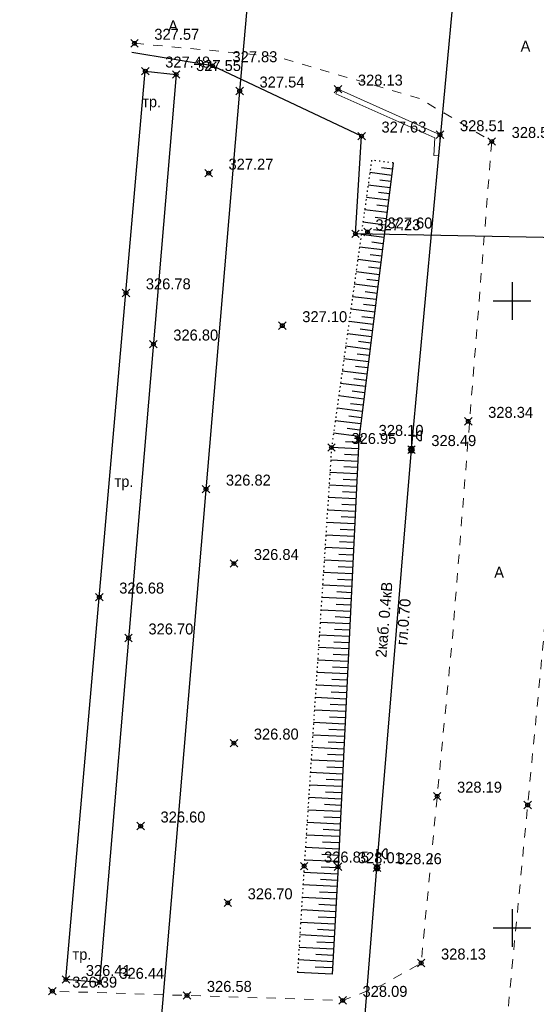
# Model space of a CAD drawing. Header units: metres. Extents: x 707528 to 709248, y 4308395 to 4311045.
# Tile 72 of 104: x 708239 to 708280, y 4310039 to 4310118. Entities that reach past the tile are written whole.
import ezdxf

# ---------------------------------------------------------------- set-up
doc = ezdxf.new("R2010")
doc.units = ezdxf.units.M
doc.header["$LTSCALE"] = 0.5
doc.header["$PDMODE"] = 35
doc.header["$PDSIZE"] = 0.3
for name, pattern in [('Auto_Street_NotBorder_Line_m1', [3, 1.5, -1.5]), ('ДОРОГИ_СТРОЯЩ', [9, 8, -1]), ('Контура низ откосов  Штриховая 0.1-0.5 - - - - - - -', [0.6, 0.1, -0.5])]:
    doc.linetypes.add(name, pattern=pattern)
for name, color, linetype in [('(001) Сетка', 92, 'Continuous'), ('(004) Точки рельефа', 7, 'Continuous'), ('(013) Газ', 30, 'ИК_Газопровод -------г--------'), ('(016) Кабель', 1, 'Continuous'), ('(019) Связь', 3, 'ИК_КАБ_СВЯЗИ'), ('(022) Возд. Линии', 7, 'Continuous'), ('(025) Дорога', 7, 'Continuous'), ('(035) Откосы', 7, 'Continuous')]:
    doc.layers.add(name, color=color, linetype=linetype)
doc.layers.add('AUTO#_ROADS_EXIST_L', color=7, linetype='Continuous', lineweight=15, true_color=0x000000)
doc.styles.add('BM-431', font='txt')
doc.styles.add('D-431', font='txt')
doc.styles.add('S', font='txtwr', dxfattribs={"oblique": 15})
doc.styles.get("Standard").update_dxf_attribs({"font": 'txt.shx'})
doc.linetypes.add('GAZ_VOZDUSH', pattern='A,1,-2,["~",Standard,S=3,R=0,X=-1.5,Y=-1.5],-1,10', length=14)
doc.linetypes.add('ИК_Газопровод -------г--------', pattern='A,9,-0.6,["Г",Standard,S=1.2,R=0,X=0,Y=-0.6],-1.2', length=10.8)
doc.linetypes.add('ИК_КАБ_СВЯЗИ', pattern='A,4,["o",Standard,S=0.5,R=0,X=0,Y=-0.125],4,-2', length=10)
doc.linetypes.add('ИК_Э_КАБ_НН', pattern='A,8,-2,["<",Standard,S=1,R=0,X=0,Y=-0.5],8,[">",Standard,S=1,R=0,X=-0.5,Y=-0.5],-2', length=20)

# ---------------------------------------------------------------- blocks, each defined once
blk = doc.blocks.new('U1111')
for p, q in [((0.1, 0.45), (0.1, 2.95)), ((0.1, 2.2), (0.85, 2.2)), ((1.28934, 2.95), (0.85, 2.51066)), ((0.85, 2.51066), (0.85, 1.88934)), ((0.85, 1.88934), (1.28934, 1.45)), ((1.6, 2.95), (1.28934, 2.95)), ((1.6, 2.95), (1.6, 1.45)), ((0, 0.05), (0.1, 0.05)), ((0, -0.05), (0, 0.05)), ((0.1, 0.05), (0.1, -0.05)), ((1.28934, 1.45), (1.6, 1.45)), ((0.1, -0.05), (0, -0.05))]:
    blk.add_line(p, q)
blk.add_lwpolyline([(0.55, 0), (0.3, 0.433013), (-0.2, 0.433013), (-0.45, 0), (-0.2, -0.433013), (0.3, -0.433013)], close=True)
at = {"color": 4, "style": 'S', "oblique": 15}
blk.add_attdef('Z', (1.142936, -1.391276), '', height=2, dxfattribs=at)
blk = doc.blocks.new('Setka')
at = {"layer": '(001) Сетка'}
for p, q in [((0, 1.5), (0, -1.5)), ((-1.5, 0), (1.5, 0))]:
    blk.add_line(p, q, dxfattribs=at)

msp = doc.modelspace()

# ---------------------------------------------------------------- linework, layer by layer
at = {"layer": '(013) Газ', "linetype": 'GAZ_VOZDUSH', "elevation": 324.816, "flags": 128}
msp.add_lwpolyline([(708309.527, 4310099.735), (708265.98, 4310100.589), (708266.462, 4310108.376), (708254.581, 4310113.989), (708248.148, 4310115.033)], dxfattribs=at)
at = {"layer": '(016) Кабель', "linetype": 'ИК_Э_КАБ_НН', "elevation": 325.652, "flags": 128}
msp.add_lwpolyline([(708148.162, 4308651.703), (708151.497, 4308692.413), (708155.946, 4308744.121), (708160.092, 4308792.083), (708165.82, 4308866.029), (708169.045, 4308905.959), (708172.399, 4308947.612), (708175.762, 4308988.142), (708178.982, 4309025.586), (708182.201, 4309063.201), (708185.813, 4309103.866), (708189.128, 4309144.32), (708192.281, 4309183.205), (708195.859, 4309224.798), (708198.741, 4309260.796), (708202.87, 4309309.735), (708206.45, 4309354.347), (708209.623, 4309392.715), (708213.998, 4309431.241), (708217.888, 4309470.551), (708222.285, 4309519.973), (708227.646, 4309584.985), (708230.7, 4309620.035), (708233.599, 4309650.662), (708236.608, 4309686.642), (708239.917, 4309725.258), (708242.964, 4309758.871), (708245.88, 4309791.491), (708249.037, 4309830.224), (708251.639, 4309862.09), (708254.553, 4309895.438), (708258.525, 4309939.873), (708262.105, 4309983.745), (708265.007, 4310017.023), (708267.691, 4310050.026), (708270.438, 4310083.372), (708274.286, 4310124.617), (708277.622, 4310164.745), (708280.245, 4310192.848), (708282.134, 4310214.069), (708285.192, 4310249.54), (708287.519, 4310279.257), (708289.716, 4310303.87), (708292.577, 4310337.274), (708295.609, 4310373.419), (708298.169, 4310403.778), (708301.105, 4310436.102), (708303.908, 4310468.222), (708306.247, 4310494.557), (708309.271, 4310529.231), (708312.329, 4310564.702), (708314.656, 4310594.419), (708316.853, 4310619.032), (708319.714, 4310652.436), (708322.746, 4310688.581), (708325.306, 4310718.94), (708328.242, 4310751.264), (708331.045, 4310783.384), (708331.607, 4310789.716)], dxfattribs=at)
at = {"layer": '(019) Связь', "elevation": 324.516, "flags": 128}
msp.add_lwpolyline([(708317.145, 4310790.996), (708301.016, 4310609.687), (708256.741, 4310111.973), (708241.57, 4309932.293), (708189.214, 4309312.333), (708166.334, 4308981.07), (708160.318, 4308915.535), (708146.619, 4308758.228), (708137.034, 4308632.496), (708137.034, 4308632.496), (708137.034, 4308632.496), (708136.895, 4308567.223), (708136.888, 4308563.897)], dxfattribs=at)
at = {"layer": '(025) Дорога', "elevation": -0.295, "flags": 128}
msp.add_lwpolyline([(708249.221, 4310113.562), (708251.681, 4310113.288), (708245.563, 4310040.882), (708242.89, 4310041.108), (708249.221, 4310113.562)], dxfattribs=at)
at = {"layer": '(035) Откосы'}
for p, q in [((708268.869, 4310105.248, 327.807), (708267.121, 4310105.466, 327.807)), ((708268.931, 4310105.743, 327.807), (708268.061, 4310105.852, 327.807)), ((708268.745, 4310104.257, 327.807), (708266.983, 4310104.477, 327.807)), ((708268.807, 4310104.752, 327.807), (708267.93, 4310104.862, 327.807)), ((708268.683, 4310103.761, 327.807), (708267.799, 4310103.872, 327.807)), ((708268.621, 4310103.265, 327.807), (708266.846, 4310103.487, 327.807)), ((708268.559, 4310102.77, 327.807), (708267.668, 4310102.881, 327.807)), ((708268.497, 4310102.274, 327.807), (708266.708, 4310102.498, 327.807)), ((708268.374, 4310101.283, 327.807), (708266.57, 4310101.509, 327.807)), ((708268.435, 4310101.779, 327.807), (708267.537, 4310101.891, 327.807)), ((708268.25, 4310100.292, 327.807), (708266.432, 4310100.519, 327.807)), ((708268.312, 4310100.787, 327.807), (708267.406, 4310100.901, 327.807)), ((708268.188, 4310099.796, 327.807), (708267.276, 4310099.91, 327.807)), ((708268.126, 4310099.301, 327.807), (708266.295, 4310099.53, 327.807)), ((708268.064, 4310098.805, 327.807), (708267.145, 4310098.92, 327.807)), ((708268.002, 4310098.31, 327.807), (708266.157, 4310098.54, 327.807)), ((708267.878, 4310097.318, 327.807), (708266.019, 4310097.551, 327.807)), ((708267.94, 4310097.814, 327.807), (708267.014, 4310097.93, 327.807)), ((708267.754, 4310096.327, 327.807), (708265.881, 4310096.561, 327.807)), ((708267.816, 4310096.823, 327.807), (708266.883, 4310096.939, 327.807)), ((708267.692, 4310095.832, 327.807), (708266.752, 4310095.949, 327.807)), ((708267.63, 4310095.336, 327.807), (708265.744, 4310095.572, 327.807)), ((708267.568, 4310094.84, 327.807), (708266.621, 4310094.959, 327.807)), ((708267.506, 4310094.345, 327.807), (708265.606, 4310094.582, 327.807)), ((708267.382, 4310093.354, 327.807), (708265.468, 4310093.593, 327.807)), ((708267.444, 4310093.849, 327.807), (708266.491, 4310093.968, 327.807)), ((708267.258, 4310092.363, 327.807), (708265.33, 4310092.604, 327.807)), ((708267.32, 4310092.858, 327.807), (708266.36, 4310092.978, 327.807)), ((708267.196, 4310091.867, 327.807), (708266.229, 4310091.988, 327.807)), ((708267.134, 4310091.371, 327.807), (708265.193, 4310091.614, 327.807)), ((708267.072, 4310090.876, 327.807), (708266.098, 4310090.998, 327.807)), ((708267.01, 4310090.38, 327.807), (708265.055, 4310090.625, 327.807)), ((708266.886, 4310089.389, 327.807), (708264.917, 4310089.635, 327.807)), ((708266.948, 4310089.885, 327.807), (708265.967, 4310090.007, 327.807)), ((708266.763, 4310088.398, 327.807), (708264.779, 4310088.646, 327.807)), ((708266.825, 4310088.893, 327.807), (708265.836, 4310089.017, 327.807)), ((708266.701, 4310087.902, 327.807), (708265.706, 4310088.027, 327.807)), ((708266.639, 4310087.407, 327.807), (708264.642, 4310087.656, 327.807)), ((708266.515, 4310086.415, 327.807), (708264.504, 4310086.667, 327.807)), ((708266.577, 4310086.911, 327.807), (708265.575, 4310087.036, 327.807)), ((708266.391, 4310085.424, 327.807), (708264.366, 4310085.677, 327.807)), ((708266.453, 4310085.92, 327.807), (708265.444, 4310086.046, 327.807)), ((708266.329, 4310084.929, 327.807), (708265.313, 4310085.056, 327.807)), ((708266.267, 4310084.433, 327.807), (708264.228, 4310084.688, 327.807)), ((708266.224, 4310083.936, 327.807), (708265.181, 4310083.986, 327.807)), ((708266.2, 4310083.437, 327.807), (708264.068, 4310083.54, 327.807)), ((708266.151, 4310082.439, 327.807), (708264.003, 4310082.543, 327.807)), ((708266.176, 4310082.938, 327.807), (708265.106, 4310082.99, 327.807)), ((708266.127, 4310081.94, 327.807), (708265.049, 4310081.993, 327.807)), ((708266.103, 4310081.442, 327.807), (708263.938, 4310081.547, 327.807)), ((708266.079, 4310080.943, 327.807), (708264.992, 4310080.995, 327.807)), ((708266.055, 4310080.444, 327.807), (708263.873, 4310080.55, 327.807)), ((708266.03, 4310079.945, 327.807), (708264.935, 4310079.998, 327.807)), ((708266.006, 4310079.446, 327.807), (708263.808, 4310079.553, 327.807)), ((708265.958, 4310078.448, 327.807), (708263.742, 4310078.556, 327.807)), ((708265.982, 4310078.947, 327.807), (708264.879, 4310079.001, 327.807)), ((708265.934, 4310077.95, 327.807), (708264.822, 4310078.004, 327.807)), ((708265.91, 4310077.451, 327.807), (708263.677, 4310077.559, 327.807)), ((708265.885, 4310076.952, 327.807), (708264.765, 4310077.006, 327.807)), ((708265.861, 4310076.453, 327.807), (708263.612, 4310076.562, 327.807)), ((708265.813, 4310075.455, 327.807), (708263.547, 4310075.565, 327.807)), ((708265.837, 4310075.954, 327.807), (708264.708, 4310076.009, 327.807)), ((708265.764, 4310074.458, 327.807), (708263.482, 4310074.568, 327.807)), ((708265.789, 4310074.956, 327.807), (708264.651, 4310075.012, 327.807)), ((708265.74, 4310073.959, 327.807), (708264.595, 4310074.014, 327.807)), ((708265.716, 4310073.46, 327.807), (708263.417, 4310073.571, 327.807)), ((708265.692, 4310072.961, 327.807), (708264.538, 4310073.017, 327.807)), ((708265.668, 4310072.462, 327.807), (708263.351, 4310072.574, 327.807)), ((708265.619, 4310071.464, 327.807), (708263.286, 4310071.578, 327.807)), ((708265.644, 4310071.963, 327.807), (708264.481, 4310072.02, 327.807)), ((708265.571, 4310070.467, 327.807), (708263.221, 4310070.581, 327.807)), ((708265.595, 4310070.966, 327.807), (708264.424, 4310071.022, 327.807)), ((708265.547, 4310069.968, 327.807), (708264.368, 4310070.025, 327.807)), ((708265.523, 4310069.469, 327.807), (708263.156, 4310069.584, 327.807)), ((708265.498, 4310068.97, 327.807), (708264.311, 4310069.028, 327.807)), ((708265.474, 4310068.471, 327.807), (708263.091, 4310068.587, 327.807)), ((708265.426, 4310067.474, 327.807), (708263.026, 4310067.59, 327.807)), ((708265.45, 4310067.972, 327.807), (708264.254, 4310068.03, 327.807)), ((708265.402, 4310066.975, 327.807), (708264.197, 4310067.033, 327.807)), ((708265.378, 4310066.476, 327.807), (708262.96, 4310066.593, 327.807)), ((708265.353, 4310065.977, 327.807), (708264.141, 4310066.036, 327.807)), ((708265.329, 4310065.478, 327.807), (708262.895, 4310065.596, 327.807)), ((708265.281, 4310064.48, 327.807), (708262.83, 4310064.599, 327.807)), ((708265.305, 4310064.979, 327.807), (708264.084, 4310065.038, 327.807)), ((708265.232, 4310063.483, 327.807), (708262.765, 4310063.602, 327.807)), ((708265.257, 4310063.982, 327.807), (708264.027, 4310064.041, 327.807)), ((708265.208, 4310062.984, 327.807), (708263.97, 4310063.044, 327.807)), ((708265.184, 4310062.485, 327.807), (708262.7, 4310062.605, 327.807)), ((708265.16, 4310061.986, 327.807), (708263.914, 4310062.047, 327.807)), ((708265.136, 4310061.487, 327.807), (708262.635, 4310061.609, 327.807)), ((708265.087, 4310060.49, 327.807), (708262.569, 4310060.612, 327.807)), ((708265.112, 4310060.988, 327.807), (708263.857, 4310061.049, 327.807)), ((708265.039, 4310059.492, 327.807), (708262.504, 4310059.615, 327.807)), ((708265.063, 4310059.991, 327.807), (708263.8, 4310060.052, 327.807)), ((708265.015, 4310058.993, 327.807), (708263.743, 4310059.055, 327.807)), ((708264.991, 4310058.494, 327.807), (708262.439, 4310058.618, 327.807)), ((708264.966, 4310057.995, 327.807), (708263.687, 4310058.057, 327.807)), ((708264.942, 4310057.496, 327.807), (708262.374, 4310057.621, 327.807)), ((708264.894, 4310056.499, 327.807), (708262.309, 4310056.624, 327.807)), ((708264.918, 4310056.998, 327.807), (708263.63, 4310057.06, 327.807)), ((708264.87, 4310056, 327.807), (708263.573, 4310056.063, 327.807)), ((708264.846, 4310055.501, 327.807), (708262.244, 4310055.627, 327.807)), ((708264.821, 4310055.002, 327.807), (708263.516, 4310055.065, 327.807)), ((708264.797, 4310054.503, 327.807), (708262.178, 4310054.63, 327.807)), ((708264.773, 4310054.004, 327.807), (708263.459, 4310054.068, 327.807)), ((708264.749, 4310053.506, 327.807), (708262.113, 4310053.633, 327.807)), ((708264.7, 4310052.508, 327.807), (708262.048, 4310052.636, 327.807)), ((708264.725, 4310053.007, 327.807), (708263.403, 4310053.071, 327.807)), ((708264.676, 4310052.009, 327.807), (708263.346, 4310052.073, 327.807)), ((708264.652, 4310051.51, 327.807), (708261.983, 4310051.639, 327.807)), ((708264.628, 4310051.011, 327.807), (708263.289, 4310051.076, 327.807)), ((708264.604, 4310050.512, 327.807), (708261.918, 4310050.643, 327.807)), ((708264.553, 4310049.515, 327.807), (708261.855, 4310049.658, 327.807)), ((708264.579, 4310050.014, 327.807), (708263.233, 4310050.085, 327.807)), ((708264.5, 4310048.517, 327.807), (708261.791, 4310048.661, 327.807)), ((708264.526, 4310049.016, 327.807), (708263.175, 4310049.088, 327.807)), ((708264.473, 4310048.019, 327.807), (708263.117, 4310048.091, 327.807)), ((708264.447, 4310047.52, 327.807), (708261.728, 4310047.664, 327.807)), ((708264.42, 4310047.021, 327.807), (708263.058, 4310047.093, 327.807)), ((708264.394, 4310046.522, 327.807), (708261.665, 4310046.667, 327.807)), ((708264.341, 4310045.525, 327.807), (708261.602, 4310045.67, 327.807)), ((708264.367, 4310046.024, 327.807), (708263, 4310046.096, 327.807)), ((708264.288, 4310044.527, 327.807), (708261.539, 4310044.673, 327.807)), ((708264.314, 4310045.026, 327.807), (708262.942, 4310045.099, 327.807)), ((708264.261, 4310044.029, 327.807), (708262.884, 4310044.102, 327.807)), ((708264.235, 4310043.53, 327.807), (708261.476, 4310043.677, 327.807)), ((708264.208, 4310043.031, 327.807), (708262.826, 4310043.105, 327.807)), ((708264.182, 4310042.532, 327.807), (708261.413, 4310042.68, 327.807)), ((708264.129, 4310041.535, 327.807), (708261.35, 4310041.683, 327.807)), ((708264.155, 4310042.034, 327.807), (708262.768, 4310042.107, 327.807))]:
    msp.add_line(p, q, dxfattribs=at)
at = {"layer": '(035) Откосы', "linetype": 'Контура низ откосов  Штриховая 0.1-0.5 - - - - - - -', "elevation": 327.807}
msp.add_lwpolyline([(708268.993, 4310106.239), (708267.259, 4310106.456), (708264.068, 4310083.537), (708261.886, 4310050.156), (708261.35, 4310041.683)], dxfattribs=at)
at = {"layer": '(035) Откосы', "elevation": 327.807, "flags": 128}
msp.add_lwpolyline([(708268.993, 4310106.239), (708266.236, 4310084.186), (708264.584, 4310050.105), (708264.129, 4310041.535)], dxfattribs=at)
at = {"color": 0, "linetype": 'ByBlock', "lineweight": -2, "transparency": 16777216}
for p in [(708248.353, 4310115.779, 327.574), (708249.221, 4310113.562, 327.476), (708254.581, 4310113.989, 327.833), (708251.681, 4310113.288, 327.545), (708256.741, 4310111.973, 327.536), (708264.583, 4310112.123, 328.133), (708266.462, 4310108.376, 327.634), (708272.72, 4310108.486, 328.511), (708276.841, 4310107.949, 328.506), (708254.266, 4310105.423, 327.268), (708265.98, 4310100.589, 327.228), (708266.942, 4310100.726, 327.595), (708247.675, 4310095.87, 326.782), (708260.149, 4310093.256, 327.105), (708249.865, 4310091.789, 326.799), (708274.967, 4310085.625, 328.344), (708266.236, 4310084.186, 328.102), (708264.068, 4310083.537, 326.95), (708270.438, 4310083.372, 328.488), (708254.06, 4310080.22, 326.823), (708256.285, 4310074.286, 326.836), (708245.555, 4310071.608, 326.675), (708247.884, 4310068.346, 326.698), (708256.285, 4310059.963, 326.803), (708272.489, 4310055.728, 328.19), (708279.706, 4310055.034, 327.898), (708248.848, 4310053.348, 326.605), (708261.886, 4310050.156, 326.848), (708264.584, 4310050.105, 328.012), (708267.691, 4310050.026, 328.255), (708255.795, 4310047.223, 326.701), (708271.21, 4310042.424, 328.133), (708242.89, 4310041.108, 326.406), (708245.563, 4310040.882, 326.443), (708241.808, 4310040.181, 326.387), (708252.543, 4310039.839, 326.578), (708264.952, 4310039.444, 328.091)]:
    msp.add_point(p, dxfattribs=at)
at = {"layer": 'AUTO#_ROADS_EXIST_L', "linetype": 'Auto_Street_NotBorder_Line_m1', "lineweight": 15, "elevation": -0.295, "flags": 128}
for points in [[(708315.668, 4310175.575), (708293.666, 4310177.61), (708289.535, 4310176.353), (708280.924, 4310067.701), (708274.001, 4309995.713), (708270.524, 4309953.103), (708269.882, 4309945.526), (708272.55, 4309942.069), (708276.725, 4309940.476), (708300.558, 4309940.476)], [(708248.353, 4310115.779), (708259.687, 4310114.721), (708271.135, 4310111.351), (708276.841, 4310107.949), (708273.701, 4310068.334), (708271.21, 4310042.424), (708267.958, 4310040.595), (708264.952, 4310039.444), (708241.808, 4310040.181)]]:
    msp.add_lwpolyline(points, dxfattribs=at)
at = {"layer": 'AUTO#_ROADS_EXIST_L', "elevation": 327.838, "flags": 128}
msp.add_lwpolyline([(708264.42, 4310111.758), (708264.583, 4310112.123), (708272.72, 4310108.486), (708272.625, 4310106.809), (708272.225, 4310106.832), (708272.305, 4310108.233)], close=True, dxfattribs=at)

# ---------------------------------------------------------------- block references
at = {"layer": '(001) Сетка'}
for p in [(708278.465, 4310095.231), (708278.465, 4310045.231)]:
    msp.add_blockref('Setka', p, dxfattribs=at)
at = {"layer": '(022) Возд. Линии', "xscale": 0.5, "yscale": 0.5, "zscale": 0.5}
for p in [(708270.413, 4310083.372, 325.652), (708267.666, 4310050.026, 325.652)]:
    msp.add_blockref('U1111', p, dxfattribs=at)

# ---------------------------------------------------------------- texts
at = {"layer": '(004) Точки рельефа', "style": 'D-431'}
for s, p in [('327.57', (708249.939, 4310116.06, 327.574)), ('327.48', (708250.807, 4310113.846, 327.476)), ('327.83', (708256.167, 4310114.272, 327.833)), ('327.55', (708253.268, 4310113.569, 327.545)), ('327.54', (708258.327, 4310112.254, 327.536)), ('328.13', (708266.169, 4310112.406, 328.133)), ('327.63', (708268.048, 4310108.661, 327.634)), ('328.51', (708274.306, 4310108.769, 328.511)), ('328.51', (708278.427, 4310108.232, 328.506)), ('327.27', (708255.852, 4310105.703, 327.268)), ('327.23', (708267.566, 4310100.869, 327.228)), ('327.60', (708268.528, 4310101.011, 327.595)), ('326.78', (708249.261, 4310096.155, 326.782)), ('327.10', (708261.735, 4310093.539, 327.105)), ('326.80', (708251.451, 4310092.075, 326.799)), ('328.34', (708276.554, 4310085.908, 328.344)), ('326.95', (708265.654, 4310083.822, 326.95)), ('328.10', (708267.822, 4310084.469, 328.102)), ('328.49', (708272.024, 4310083.656, 328.488)), ('326.82', (708255.646, 4310080.505, 326.823)), ('326.84', (708257.871, 4310074.572, 326.836)), ('326.68', (708247.141, 4310071.894, 326.675)), ('326.70', (708249.47, 4310068.631, 326.698)), ('326.80', (708257.871, 4310060.249, 326.803)), ('328.19', (708274.075, 4310056.012, 328.19)), ('326.60', (708250.434, 4310053.634, 326.605)), ('326.85', (708263.472, 4310050.441, 326.848)), ('328.01', (708266.17, 4310050.388, 328.012)), ('328.26', (708269.277, 4310050.311, 328.255)), ('326.70', (708257.381, 4310047.509, 326.701)), ('328.13', (708272.796, 4310042.707, 328.133)), ('326.41', (708244.476, 4310041.394, 326.406)), ('326.44', (708247.149, 4310041.168, 326.443)), ('326.39', (708243.394, 4310040.466, 326.387)), ('326.58', (708254.129, 4310040.124, 326.578)), ('328.09', (708266.538, 4310039.728, 328.091))]:
    msp.add_text(s, height=0.875, dxfattribs=at).set_placement(p)
at = {"layer": '(016) Кабель', "color": 0, "linetype": 'Continuous', "style": 'D-431'}
for s, p in [('2каб. 0.4кВ', (708268.437, 4310066.76, 327.807)), ('гл.0.70', (708270.086, 4310067.748, 327.807))]:
    msp.add_text(s, height=0.875, rotation=85.31674, dxfattribs=at).set_placement(p)
at = {"layer": '(025) Дорога', "linetype": 'ДОРОГИ_СТРОЯЩ', "style": 'BM-431'}
for s, p in [('A', (708251.049, 4310116.731, -0.295)), ('A', (708279.14, 4310115.112, -0.295)), ('тр.', (708248.969, 4310110.682, -0.295)), ('тр.', (708246.764, 4310080.4, -0.295)), ('A', (708277.038, 4310073.154, -0.295)), ('тр.', (708243.414, 4310042.682, -0.295))]:
    msp.add_text(s, height=0.875, dxfattribs=at).set_placement(p)

doc.saveas('drawing.dxf')
